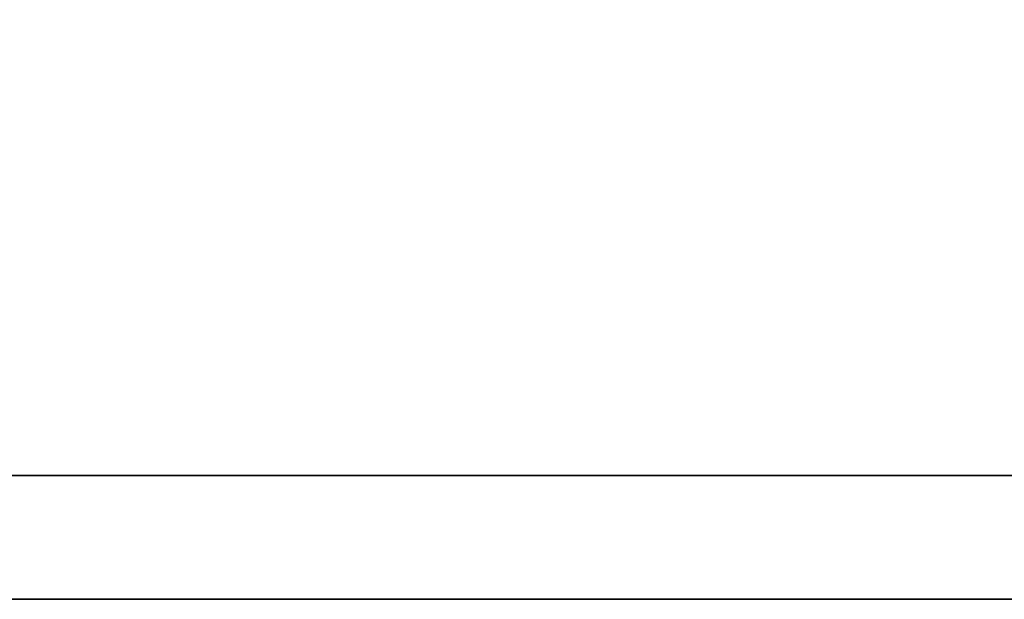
# Model space of a CAD drawing. Header units: millimetres. Extents: x 293 to 531, y -109 to -36.
# Tile 25 of 53: x 465.039 to 465.63, y -86.589 to -86.241. Entities that reach past the tile are written whole.
import ezdxf

# ---------------------------------------------------------------- set-up
doc = ezdxf.new("R2010")
doc.units = ezdxf.units.MM
doc.header["$LTSCALE"] = 0.1
doc.layers.add('DIM', color=4, linetype='CONTINUOUS')
doc.layers.add('layer 1', color=7, linetype='CONTINUOUS')

# ---------------------------------------------------------------- blocks, each defined once
blk = doc.blocks.new('TBI MOTION logo(完整正式版)')
at = {"layer": 'layer 1', "color": 22, "lineweight": 35}
blk.add_open_spline([(75.90875, -9.47875), (75.90875, -9.47875), (75.90875, -12.28625), (75.90875, -12.28625), (75.90875, -12.28625), (75.90875, -12.28625), (75.90875, -12.47875), (75.90875, -12.47875), (75.90875, -12.47875), (75.90875, -12.47875), (75.71625, -12.47875), (75.71625, -12.47875), (75.71625, -12.47875), (75.71625, -12.47875), (-88.32875, -12.47875), (-88.32875, -12.47875), (-88.32875, -12.47875), (-88.32875, -12.47875), (-88.32875, -13.29375), (-88.32875, -13.29375), (-88.32875, -13.29375), (-88.32875, -13.29375), (82.89125, -13.29375), (82.89125, -13.29375), (82.89125, -13.29375), (82.89125, -13.29375), (75.90875, -9.47875), (75.90875, -9.47875)], degree=3, knots=[0, 0, 0, 0, 0.1428571, 0.1428571, 0.1428571, 0.1428572, 0.2857143, 0.2857143, 0.2857143, 0.2857143, 0.4285714, 0.4285714, 0.4285714, 0.4285714, 0.5714286, 0.5714286, 0.5714286, 0.5714286, 0.7142857, 0.7142857, 0.7142857, 0.7142857, 0.8571429, 0.8571429, 0.8571429, 0.8571429, 1, 1, 1, 1], dxfattribs=at)

msp = doc.modelspace()

# ---------------------------------------------------------------- block references
at = {"layer": 'DIM', "color": 0, "xscale": 0.0912171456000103, "yscale": 0.0912171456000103, "zscale": 0.0912171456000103}
msp.add_blockref('TBI MOTION logo(完整正式版)', (471.21947, -85.37607), dxfattribs=at)

doc.saveas('drawing.dxf')
